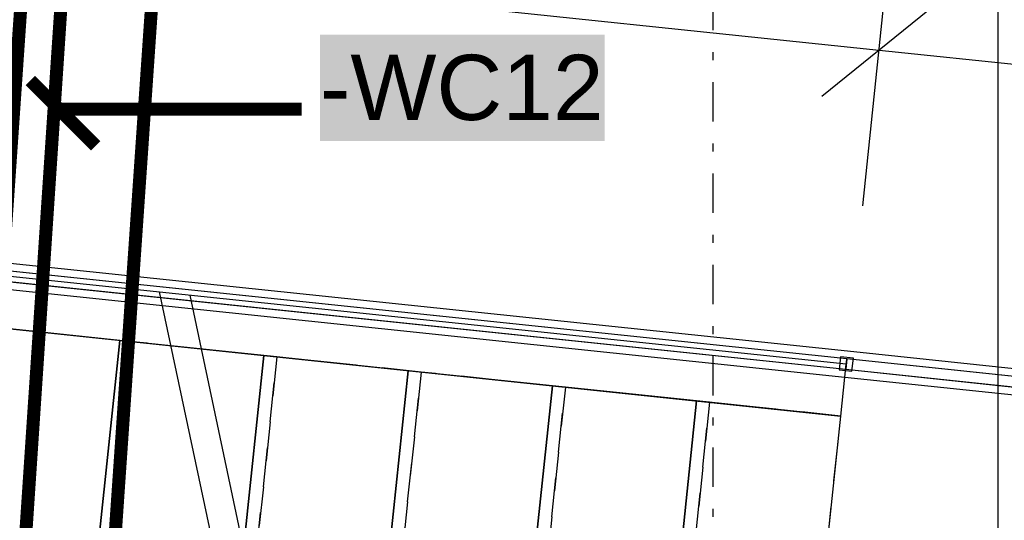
# Model space of a CAD drawing. Extents: x -12025 to 39812, y -28775 to 12.
# Tile 23 of 90: x 16300 to 18186, y -10806 to -9846. Entities that reach past the tile are written whole.
import ezdxf

# ---------------------------------------------------------------- set-up
doc = ezdxf.new("R2010")
doc.units = 0
doc.header["$MEASUREMENT"] = 0
for name, pattern in [('vodič N', [3, 1.5, -1.5]), ('Čerchovaná S', [175, 75, -42.5, 15, -42.5]), ('Čárkovaná S', [125, 75, -50])]:
    doc.linetypes.add(name, pattern=pattern)
for name, color, linetype in [('0 (Pozadí)', 254, 'Continuous'), ('OÚ Dukovany půdorys kóty 1NP', 7, 'Continuous'), ('OÚ Dukovany půdorys podklad 1NP', 7, 'Continuous'), ('OÚ Dukovany zásuvky', 92, 'Continuous'), ('Zakladni', 7, 'Continuous')]:
    doc.layers.add(name, color=color, linetype=linetype)
doc.styles.add('Arial_B', font='txt')

# ---------------------------------------------------------------- blocks, each defined once
blk = doc.blocks.new('(13)')
at = {"color": 36, "linetype": 'vodič N', "ltscale": 100, "const_width": 25}
for points in [[(139.5, -4.9), (-143.9, -4120.2)], [(105.8, -4131.2), (389.3, -15.8)]]:
    blk.add_lwpolyline(points, dxfattribs=at)
blk = doc.blocks.new('(24)')
at = {"color": 7, "linetype": 'Continuous', "const_width": 25}
for points in [[(-520, 0), (-395, -125)], [(-460, -55), (0, -55)]]:
    blk.add_lwpolyline(points, dxfattribs=at)
at = {"layer": '0 (Pozadí)', "linetype": 'Continuous'}
blk.add_solid([(35, 87.8), (580.1, 87.8), (35, -115.7), (580.1, -115.7)], dxfattribs=at)
at = {"color": 7, "linetype": 'Continuous', "style": 'Arial_B'}
blk.add_text('-WC12', height=125, dxfattribs=at).set_placement((35, -75.7))

msp = doc.modelspace()

# ---------------------------------------------------------------- linework, layer by layer
at = {"layer": 'OÚ Dukovany půdorys kóty 1NP', "color": 1, "linetype": 'Continuous'}
for p, q in [((18174.4, -12102), (18174.4, -2532.3)), ((15459.7, -9644.1), (17946.1, -9904.6)), ((17914.8, -10203), (17965.6, -9718.2)), ((18055.9, -9815.6), (17836.2, -9993.7)), ((18055.9, -9815.6), (17836.2, -9993.7)), ((17946.1, -9904.6), (19551.5, -10072.9)), ((17946.1, -9904.6), (19551.5, -10072.9))]:
    msp.add_line(p, q, dxfattribs=at)
at = {"layer": 'OÚ Dukovany půdorys podklad 1NP', "color": 154, "linetype": 'Čerchovaná S'}
msp.add_line((17628.4, -25791.1), (17628.4, -1625), dxfattribs=at)
at = {"layer": 'OÚ Dukovany půdorys podklad 1NP', "color": 1, "linetype": 'Continuous'}
for p, q in [((17885.6, -10481.4), (15399.2, -10220.8)), ((17884, -10496.3), (15397.7, -10235.7)), ((17884, -10496.3), (15397.7, -10235.7)), ((15395.6, -10255.6), (17882, -10516.2)), ((15395.6, -10255.6), (17882, -10516.2)), ((17883, -10506.2), (15396.6, -10245.6)), ((15394, -10270.5), (17880.4, -10531.1)), ((15386.2, -10345.1), (17872.6, -10605.7)), ((16807.8, -11499.2), (16567.3, -10368)), ((16866.4, -11505.4), (16625.9, -10374.2)), ((16491.3, -10460.9), (16215, -10432)), ((16387, -11455.5), (16491.3, -10460.9)), ((16491.3, -10460.9), (16387, -11455.5)), ((16767.5, -10489.9), (16491.3, -10460.9)), ((19491, -10650.6), (17885.6, -10481.4)), ((16663.3, -11484.4), (16767.5, -10489.9)), ((16767.5, -10489.9), (16663.3, -11484.4)), ((17043.8, -10518.8), (16767.5, -10489.9)), ((17872.6, -10605.7), (17883, -10506.2)), ((19489.4, -10665.5), (17884.1, -10496.3)), ((19489.4, -10665.5), (17884.1, -10496.3)), ((16939.6, -11513.4), (17043.8, -10518.8)), ((17043.8, -10518.8), (16939.6, -11513.4)), ((17320.1, -10547.8), (17043.8, -10518.8)), ((17882, -10516.2), (19487.3, -10685.4)), ((17882, -10516.2), (19487.3, -10685.4)), ((17880.4, -10531.1), (19485.8, -10700.3)), ((17215.8, -11542.3), (17320.1, -10547.8)), ((17320.1, -10547.8), (17215.8, -11542.3)), ((17596.3, -10576.7), (17320.1, -10547.8)), ((17492.1, -11571.3), (17596.3, -10576.7)), ((17596.3, -10576.7), (17492.1, -11571.3)), ((17872.6, -10605.7), (17596.3, -10576.7)), ((17768.4, -11600.2), (17872.6, -10605.7))]:
    msp.add_line(p, q, dxfattribs=at)
for points in [[(15397.7, -10235.7), (15395.6, -10255.6), (17882, -10516.2), (17884, -10496.3)], [(17871.9, -10492.5), (17869.3, -10517.3), (17894.1, -10519.9), (17896.7, -10495.1)], [(17884.1, -10496.3), (17882, -10516.2), (19487.3, -10685.4), (19489.4, -10665.5)]]:
    msp.add_lwpolyline(points, close=True, dxfattribs=at)
at = {"layer": 'OÚ Dukovany půdorys podklad 1NP', "color": 1, "linetype": 'Čárkovaná S'}
for points in [[(16240, -10434.6), (16135.7, -11429.1), (16412, -11458.1), (16516.2, -10463.5)], [(16516.2, -10463.5), (16412, -11458.1), (16688.3, -11487), (16792.5, -10492.5)], [(16792.5, -10492.5), (16688.3, -11487), (16964.5, -11516), (17068.8, -10521.4)], [(17068.8, -10521.4), (16964.5, -11516), (17240.8, -11544.9), (17345, -10550.4)], [(17345, -10550.4), (17240.8, -11544.9), (17517.1, -11573.9), (17621.3, -10579.3)], [(17621.3, -10579.3), (17517.1, -11573.9), (17768.4, -11600.2), (17872.6, -10605.7)]]:
    msp.add_lwpolyline(points, close=True, dxfattribs=at)
at = {"layer": 'OÚ Dukovany zásuvky', "linetype": 'Continuous', "const_width": 25}
msp.add_lwpolyline([(19125, -19750), (19125, -20375), (16750, -20375), (16750, -16250), (16250, -16250), (16250, -11750), (16625, -6125)], dxfattribs=at)

# ---------------------------------------------------------------- block references
at = {"layer": 'Zakladni', "color": 36, "linetype": 'Continuous'}
msp.add_blockref('(13)', (16322.1, -7494.5), dxfattribs=at)
at = {"layer": 'Zakladni', "color": 7, "linetype": 'Continuous'}
msp.add_blockref('(24)', (16840, -9962.8), dxfattribs=at)

doc.saveas('drawing.dxf')
